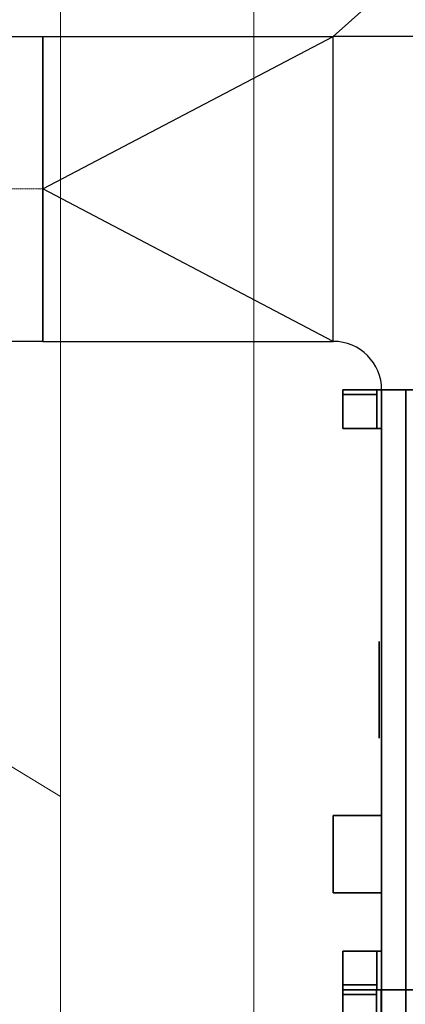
# Model space of a CAD drawing. Header units: millimetres. Extents: x 918337 to 1269480, y -257156 to -67477.
# Tile 29 of 114: x 1015572 to 1015971, y -132378 to -131361. Entities that reach past the tile are written whole.
import ezdxf

# ---------------------------------------------------------------- set-up
doc = ezdxf.new("R2010")
doc.units = ezdxf.units.MM
doc.linetypes.add('ACAD_ISO10W100', pattern=[18.5, 12, -3, 0.5, -3])
doc.layers.get('0').update_dxf_attribs({"color": 8, "lineweight": 9})
for name, color, linetype, lineweight in [('1VZT - LEGENDY', 7, 'Continuous', 13), ('1VZT-POTRUBI', 4, 'Continuous', 30), ('1VZT-ČERCHOVANÁ', 7, 'ACAD_ISO10W100', 9)]:
    doc.layers.add(name, color=color, linetype=linetype, lineweight=lineweight)
for name, color, linetype in [('MAT_251_BYOLXP003919182844', 251, 'Continuous'), ('MAT_252_BYOLXP003919182844', 252, 'Continuous'), ('MAT_253_BYOLXP003919182844', 253, 'Continuous'), ('MAT_30_BYOLXP003919182844', 30, 'Continuous'), ('Mat_mar_BYOLXP003919182844', 7, 'Continuous')]:
    doc.layers.add(name, color=color, linetype=linetype)

# ---------------------------------------------------------------- blocks, each defined once
blk = doc.blocks.new('1002_132_BYOLXP003919182844')
at = {"layer": 'MAT_253_BYOLXP003919182844'}
blk.add_3dface([(3120, 1735.2245, -560.0018), (3120, 1735.2257, -200.0018), (1880, 1735.2256, -200.0016), (1880, 1735.2244, -560.0016)], dxfattribs=at)
blk = doc.blocks.new('1002_133_BYOLXP003919182844')
at = {"layer": 'MAT_253_BYOLXP003919182844'}
blk.add_3dface([(3120, 1760.2252, -560.0018), (3120, 1735.2252, -560.0018), (1880, 1735.2252, -560.0017), (1880, 1760.2252, -560.0017)], dxfattribs=at)
blk = doc.blocks.new('1002_134_BYOLXP003919182844')
at = {"layer": 'MAT_253_BYOLXP003919182844'}
blk.add_3dface([(3120, 1760.2252, -200.0018), (1880, 1760.2252, -200.0017), (1880, 1735.2252, -200.0017), (3120, 1735.2252, -200.0018)], dxfattribs=at)
blk = doc.blocks.new('1002_136_BYOLXP003919182844')
at = {"layer": 'MAT_253_BYOLXP003919182844'}
for points in [[(1880, 1775.2252, -535.0017), (1880, 1735.2252, -535.0017), (1880, 1735.2252, -225.0017), (1880, 1775.2252, -225.0017)], [(1880, 1760.2252, -225.0017), (1880, 1735.2252, -225.0017), (1880, 1735.2252, -200.0017), (1880, 1760.2252, -200.0017)], [(1880, 1760.2252, -560.0017), (1880, 1735.2252, -560.0017), (1880, 1735.2252, -535.0017), (1880, 1760.2252, -535.0017)]]:
    blk.add_3dface(points, dxfattribs=at)
blk = doc.blocks.new('1293_167_BYOLXP003919182844')
at = {"layer": 'MAT_251_BYOLXP003919182844'}
for points in [[(1884.9999, 1730.0251, -415.0017), (1879.9999, 1730.0251, -415.0017), (1879.9999, 1730.0251, -290.0017), (1884.9999, 1730.0251, -290.0017)], [(1879.9999, 1730.0251, -415.0017), (1879.9999, 1695.0251, -415.0017), (1879.9999, 1695.0251, -290.0017), (1879.9999, 1730.0251, -290.0017)], [(1884.9999, 1695.0251, -290.0017), (1884.9999, 1730.0251, -290.0017), (1879.9999, 1730.0251, -290.0017), (1879.9999, 1695.0251, -290.0017)], [(1884.9999, 1695.0251, -415.0017), (1879.9999, 1695.0251, -415.0017), (1879.9999, 1730.0251, -415.0017), (1884.9999, 1730.0251, -415.0017)], [(1884.9999, 1695.0251, -415.0017), (1884.9999, 1730.0251, -415.0017), (1884.9999, 1730.0251, -290.0017), (1884.9999, 1695.0251, -290.0017)], [(1879.9999, 1695.0251, -415.0017), (1884.9999, 1695.0251, -415.0017), (1884.9999, 1695.0251, -290.0017), (1879.9999, 1695.0251, -290.0017)]]:
    blk.add_3dface(points, dxfattribs=at)
blk = doc.blocks.new('1293_168_BYOLXP003919182844')
at = {"layer": 'MAT_252_BYOLXP003919182844'}
for points in [[(1880, 1734.8253, -415.0017), (1880, 1730.0253, -415.0017), (1880, 1730.0253, -290.0017), (1880, 1734.8253, -290.0017)], [(1920, 1734.8252, -415.0017), (1880, 1734.8253, -415.0017), (1880, 1734.8253, -290.0017), (1920, 1734.8252, -290.0017)], [(1880, 1730.0253, -415.0017), (1880, 1734.8253, -415.0017), (1920, 1734.8252, -415.0017), (1920, 1730.0253, -415.0017)], [(1880, 1730.0253, -290.0017), (1920, 1730.0253, -290.0017), (1920, 1734.8252, -290.0017), (1880, 1734.8253, -290.0017)], [(1880, 1730.0253, -415.0017), (1920, 1730.0253, -415.0017), (1920, 1730.0253, -290.0017), (1880, 1730.0253, -290.0017)], [(1920, 1730.0253, -415.0017), (1920, 1734.8252, -415.0017), (1920, 1734.8252, -290.0017), (1920, 1730.0253, -290.0017)]]:
    blk.add_3dface(points, dxfattribs=at)
blk = doc.blocks.new('1293_169_BYOLXP003919182844')
at = {"layer": 'MAT_252_BYOLXP003919182844'}
for points in [[(1920, 1695.0251, -285.0017), (1920, 1735.0251, -285.0017), (1880, 1735.0251, -285.0017), (1880, 1695.0251, -285.0017)], [(1880, 1735.0251, -290.0017), (1880, 1695.0251, -290.0017), (1880, 1695.0251, -285.0017), (1880, 1735.0251, -285.0017)], [(1920, 1735.0251, -290.0017), (1880, 1735.0251, -290.0017), (1880, 1735.0251, -285.0017), (1920, 1735.0251, -285.0017)], [(1920, 1695.0251, -290.0017), (1880, 1695.0251, -290.0017), (1880, 1735.0251, -290.0017), (1920, 1735.0251, -290.0017)], [(1920, 1695.0251, -290.0017), (1920, 1735.0251, -290.0017), (1920, 1735.0251, -285.0017), (1920, 1695.0251, -285.0017)], [(1880, 1695.0251, -290.0017), (1920, 1695.0251, -290.0017), (1920, 1695.0251, -285.0017), (1880, 1695.0251, -285.0017)]]:
    blk.add_3dface(points, dxfattribs=at)
blk = doc.blocks.new('1293_289_BYOLXP003919182844')
at = {"layer": 'MAT_251_BYOLXP003919182844'}
for points in [[(1265.0005, 1730.2249, -415.0017), (1260.0005, 1730.2249, -415.0017), (1260.0005, 1730.2249, -290.0017), (1265.0005, 1730.2249, -290.0017)], [(1260.0005, 1730.2249, -415.0017), (1260.0005, 1695.2249, -415.0017), (1260.0005, 1695.2249, -290.0017), (1260.0005, 1730.2249, -290.0017)], [(1265.0005, 1695.2249, -290.0017), (1265.0005, 1730.2249, -290.0017), (1260.0005, 1730.2249, -290.0017), (1260.0005, 1695.2249, -290.0017)], [(1265.0005, 1695.2249, -415.0017), (1260.0005, 1695.2249, -415.0017), (1260.0005, 1730.2249, -415.0017), (1265.0005, 1730.2249, -415.0017)], [(1265.0005, 1695.2249, -415.0017), (1265.0005, 1730.2249, -415.0017), (1265.0005, 1730.2249, -290.0017), (1265.0005, 1695.2249, -290.0017)], [(1260.0005, 1695.2249, -415.0017), (1265.0005, 1695.2249, -415.0017), (1265.0005, 1695.2249, -290.0017), (1260.0005, 1695.2249, -290.0017)]]:
    blk.add_3dface(points, dxfattribs=at)
blk = doc.blocks.new('1293_290_BYOLXP003919182844')
at = {"layer": 'MAT_252_BYOLXP003919182844'}
for points in [[(1260.0005, 1735.0249, -415.0017), (1260.0005, 1730.2249, -415.0017), (1260.0005, 1730.2249, -290.0017), (1260.0005, 1735.0249, -290.0017)], [(1300.0005, 1735.0248, -415.0017), (1260.0005, 1735.0249, -415.0017), (1260.0005, 1735.0249, -290.0017), (1300.0005, 1735.0248, -290.0017)], [(1260.0005, 1730.2249, -415.0017), (1260.0005, 1735.0249, -415.0017), (1300.0005, 1735.0248, -415.0017), (1300.0005, 1730.2249, -415.0017)], [(1260.0005, 1730.2249, -290.0017), (1300.0005, 1730.2249, -290.0017), (1300.0005, 1735.0248, -290.0017), (1260.0005, 1735.0249, -290.0017)], [(1260.0005, 1730.2249, -415.0017), (1300.0005, 1730.2249, -415.0017), (1300.0005, 1730.2249, -290.0017), (1260.0005, 1730.2249, -290.0017)], [(1300.0005, 1730.2249, -415.0017), (1300.0005, 1735.0248, -415.0017), (1300.0005, 1735.0248, -290.0017), (1300.0005, 1730.2249, -290.0017)]]:
    blk.add_3dface(points, dxfattribs=at)
blk = doc.blocks.new('1293_291_BYOLXP003919182844')
at = {"layer": 'MAT_252_BYOLXP003919182844'}
for points in [[(1300.0005, 1695.2249, -285.0017), (1300.0005, 1735.2249, -285.0017), (1260.0005, 1735.2249, -285.0017), (1260.0005, 1695.2249, -285.0017)], [(1260.0005, 1735.2249, -290.0017), (1260.0005, 1695.2249, -290.0017), (1260.0005, 1695.2249, -285.0017), (1260.0005, 1735.2249, -285.0017)], [(1300.0005, 1735.2249, -290.0017), (1260.0005, 1735.2249, -290.0017), (1260.0005, 1735.2249, -285.0017), (1300.0005, 1735.2249, -285.0017)], [(1300.0005, 1695.2249, -290.0017), (1260.0005, 1695.2249, -290.0017), (1260.0005, 1735.2249, -290.0017), (1300.0005, 1735.2249, -290.0017)], [(1300.0005, 1695.2249, -290.0017), (1300.0005, 1735.2249, -290.0017), (1300.0005, 1735.2249, -285.0017), (1300.0005, 1695.2249, -285.0017)], [(1260.0005, 1695.2249, -290.0017), (1300.0005, 1695.2249, -290.0017), (1300.0005, 1695.2249, -285.0017), (1260.0005, 1695.2249, -285.0017)]]:
    blk.add_3dface(points, dxfattribs=at)
blk = doc.blocks.new('1294_292_BYOLXP003919182844')
at = {"layer": 'MAT_252_BYOLXP003919182844'}
for points in [[(1880.0005, 1695.2249, -285.0018), (1880.0005, 1735.2249, -285.0018), (1840.0005, 1735.2249, -285.0018), (1840.0005, 1695.2249, -285.0018)], [(1840.0005, 1735.2249, -290.0018), (1840.0005, 1695.2249, -290.0018), (1840.0005, 1695.2249, -285.0018), (1840.0005, 1735.2249, -285.0018)], [(1880.0005, 1735.2249, -290.0018), (1840.0005, 1735.2249, -290.0018), (1840.0005, 1735.2249, -285.0018), (1880.0005, 1735.2249, -285.0018)], [(1880.0005, 1695.2249, -290.0018), (1840.0005, 1695.2249, -290.0018), (1840.0005, 1735.2249, -290.0018), (1880.0005, 1735.2249, -290.0018)], [(1880.0005, 1695.2249, -290.0018), (1880.0005, 1735.2249, -290.0018), (1880.0005, 1735.2249, -285.0018), (1880.0005, 1695.2249, -285.0018)], [(1840.0005, 1695.2249, -290.0018), (1880.0005, 1695.2249, -290.0018), (1880.0005, 1695.2249, -285.0018), (1840.0005, 1695.2249, -285.0018)]]:
    blk.add_3dface(points, dxfattribs=at)
blk = doc.blocks.new('1294_293_BYOLXP003919182844')
at = {"layer": 'MAT_252_BYOLXP003919182844'}
for points in [[(1840.0005, 1735.0249, -415.0017), (1840.0005, 1730.2249, -415.0017), (1840.0005, 1730.2249, -290.0018), (1840.0005, 1735.0249, -290.0018)], [(1880.0005, 1735.0248, -415.0018), (1840.0005, 1735.0249, -415.0017), (1840.0005, 1735.0249, -290.0018), (1880.0005, 1735.0248, -290.0018)], [(1840.0005, 1730.2249, -415.0017), (1840.0005, 1735.0249, -415.0017), (1880.0005, 1735.0248, -415.0018), (1880.0005, 1730.2249, -415.0018)], [(1840.0005, 1730.2249, -290.0018), (1880.0005, 1730.2249, -290.0018), (1880.0005, 1735.0248, -290.0018), (1840.0005, 1735.0249, -290.0018)], [(1840.0005, 1730.2249, -415.0017), (1880.0005, 1730.2249, -415.0018), (1880.0005, 1730.2249, -290.0018), (1840.0005, 1730.2249, -290.0018)], [(1880.0005, 1730.2249, -415.0018), (1880.0005, 1735.0248, -415.0018), (1880.0005, 1735.0248, -290.0018), (1880.0005, 1730.2249, -290.0018)]]:
    blk.add_3dface(points, dxfattribs=at)
blk = doc.blocks.new('1294_294_BYOLXP003919182844')
at = {"layer": 'MAT_251_BYOLXP003919182844'}
for points in [[(1880.0005, 1730.2249, -415.0018), (1875.0005, 1730.2249, -415.0017), (1875.0005, 1730.2249, -290.0018), (1880.0005, 1730.2249, -290.0018)], [(1875.0005, 1730.2249, -415.0017), (1875.0005, 1695.2249, -415.0017), (1875.0005, 1695.2249, -290.0018), (1875.0005, 1730.2249, -290.0018)], [(1880.0005, 1695.2249, -290.0018), (1880.0005, 1730.2249, -290.0018), (1875.0005, 1730.2249, -290.0018), (1875.0005, 1695.2249, -290.0018)], [(1880.0005, 1695.2249, -415.0018), (1875.0005, 1695.2249, -415.0017), (1875.0005, 1730.2249, -415.0017), (1880.0005, 1730.2249, -415.0018)], [(1880.0005, 1695.2249, -415.0018), (1880.0005, 1730.2249, -415.0018), (1880.0005, 1730.2249, -290.0018), (1880.0005, 1695.2249, -290.0018)], [(1875.0005, 1695.2249, -415.0017), (1880.0005, 1695.2249, -415.0018), (1880.0005, 1695.2249, -290.0018), (1875.0005, 1695.2249, -290.0018)]]:
    blk.add_3dface(points, dxfattribs=at)
blk = doc.blocks.new('1002_327_BYOLXP003919182844')
at = {"layer": 'MAT_253_BYOLXP003919182844'}
blk.add_3dface([(1880.0005, 1735.2242, -560.0018), (1880.0005, 1735.2256, -200.0018), (1260.0005, 1735.2255, -200.0016), (1260.0005, 1735.2241, -560.0017)], dxfattribs=at)
blk = doc.blocks.new('1002_328_BYOLXP003919182844')
at = {"layer": 'MAT_253_BYOLXP003919182844'}
blk.add_3dface([(1880.0005, 1760.2249, -560.0017), (1880.0005, 1735.2249, -560.0017), (1260.0005, 1735.2249, -560.0017), (1260.0005, 1760.2249, -560.0017)], dxfattribs=at)
blk = doc.blocks.new('1002_329_BYOLXP003919182844')
at = {"layer": 'MAT_253_BYOLXP003919182844'}
blk.add_3dface([(1880.0005, 1760.2249, -200.0018), (1260.0005, 1760.2249, -200.0017), (1260.0005, 1735.2249, -200.0017), (1880.0005, 1735.2249, -200.0018)], dxfattribs=at)
blk = doc.blocks.new('1002_331_BYOLXP003919182844')
at = {"layer": 'MAT_253_BYOLXP003919182844'}
for points in [[(1260.0005, 1775.2249, -535.0017), (1260.0005, 1735.2249, -535.0017), (1260.0005, 1735.2249, -225.0017), (1260.0005, 1775.2249, -225.0017)], [(1260.0005, 1760.2249, -225.0017), (1260.0005, 1735.2249, -225.0017), (1260.0005, 1735.2249, -200.0017), (1260.0005, 1760.2249, -200.0017)], [(1260.0005, 1760.2249, -560.0017), (1260.0005, 1735.2249, -560.0017), (1260.0005, 1735.2249, -535.0017), (1260.0005, 1760.2249, -535.0017)]]:
    blk.add_3dface(points, dxfattribs=at)
blk = doc.blocks.new('1002_332_BYOLXP003919182844')
at = {"layer": 'MAT_253_BYOLXP003919182844'}
for points in [[(1880.0005, 1735.2249, -535.0018), (1880.0005, 1775.2249, -535.0018), (1880.0005, 1775.2249, -225.0018), (1880.0005, 1735.2249, -225.0018)], [(1880.0005, 1735.2249, -225.0018), (1880.0005, 1760.2249, -225.0018), (1880.0005, 1760.2249, -200.0018), (1880.0005, 1735.2249, -200.0018)], [(1880.0005, 1735.2249, -560.0018), (1880.0005, 1760.2249, -560.0018), (1880.0005, 1760.2249, -535.0018), (1880.0005, 1735.2249, -535.0018)]]:
    blk.add_3dface(points, dxfattribs=at)
blk = doc.blocks.new('M_P_337_BYOLXP003919182844')
at = {"layer": 'Mat_mar_BYOLXP003919182844', "color": 110}
for points in [[(1570.0339, 1732.7241, -330.0017), (1575.1107, 1732.7241, -330.2687), (1580.054, 1732.7241, -331.0698), (1584.8635, 1732.7241, -332.2714), (1589.406, 1732.7241, -333.9403), (1593.8148, 1732.7241, -336.0765), (1597.8896, 1732.7241, -338.5464), (1601.764, 1732.7241, -341.4837), (1605.3044, 1732.7241, -344.688), (1608.5776, 1732.7241, -348.2928), (1611.3833, 1732.7241, -352.0978), (1613.9216, 1732.7241, -356.1699), (1616.0593, 1732.7241, -360.5758), (1617.7292, 1732.7241, -365.1819), (1618.9985, 1732.7241, -369.9883), (1619.7333, 1732.7241, -374.9283), (1620.0005, 1732.7241, -380.0017), (1619.7333, 1732.7241, -385.0751), (1618.9985, 1732.7241, -390.0151), (1617.7292, 1732.7241, -394.8882), (1616.0593, 1732.7241, -399.4276), (1613.9216, 1732.7241, -403.8335), (1611.3833, 1732.7241, -407.9056), (1608.5776, 1732.7241, -411.7774), (1605.3044, 1732.7241, -415.2487), (1601.764, 1732.7241, -418.5197), (1597.8896, 1732.7241, -421.3902), (1593.8148, 1732.7241, -423.8602), (1589.406, 1732.7241, -426.0631), (1584.8635, 1732.7241, -427.6653), (1580.054, 1732.7241, -429.0004), (1575.1107, 1732.7241, -429.7347), (1570.0339, 1732.7241, -430.0017), (1564.8903, 1732.7241, -429.7347), (1559.947, 1732.7241, -429.0004), (1555.1375, 1732.7241, -427.6653), (1550.595, 1732.7241, -426.0631), (1546.1862, 1732.7241, -423.8602), (1542.0446, 1732.7241, -421.3902), (1538.2369, 1732.7241, -418.5197), (1534.6298, 1732.7241, -415.2487), (1531.4901, 1732.7241, -411.7774), (1528.5509, 1732.7241, -407.9056), (1526.0125, 1732.7241, -403.8335), (1523.9417, 1732.7241, -399.4276), (1522.205, 1732.7241, -394.8882), (1521.0024, 1732.7241, -390.0151), (1520.2677, 1732.7241, -385.0751), (1520.0005, 1732.7241, -380.0017), (1520.2677, 1732.7241, -374.9283), (1521.0024, 1732.7241, -369.9883), (1522.205, 1732.7241, -365.1819), (1523.9417, 1732.7241, -360.5758), (1526.0125, 1732.7241, -356.1699), (1528.5509, 1732.7241, -352.0978), (1531.4901, 1732.7241, -348.2928), (1534.6298, 1732.7241, -344.688), (1538.2369, 1732.7241, -341.4837), (1542.0446, 1732.7241, -338.5464), (1546.1862, 1732.7241, -336.0765), (1550.595, 1732.7241, -333.9403), (1555.1375, 1732.7241, -332.2714), (1559.947, 1732.7241, -331.0698), (1564.8903, 1732.7241, -330.2687), (1570.0339, 1732.7241, -330.0017)], [(1562.0178, 1732.7241, -331.0698), (1578.5844, 1732.7241, -343.2861), (1595.2175, 1732.7241, -355.6359), (1578.5844, 1732.7241, -367.9189), (1562.0178, 1732.7241, -380.202), (1578.5844, 1732.7241, -392.485), (1595.2175, 1732.7241, -404.7681), (1578.5844, 1732.7241, -417.0511), (1562.0178, 1732.7241, -429.4009)]]:
    blk.add_polyline3d(points, dxfattribs=at)
blk = doc.blocks.new('M_E_338_BYOLXP003919182844')
at = {"layer": 'Mat_mar_BYOLXP003919182844'}
blk.add_blockref('M_P_337_BYOLXP003919182844', (0, 0), dxfattribs=at)
blk = doc.blocks.new('1019_343_BYOLXP003919182844')
at = {"layer": 'MAT_30_BYOLXP003919182844'}
for points in [[(1780.0005, 1735.2249, -520.0018), (1780.0005, 1685.2249, -520.0018), (1700.0005, 1685.2249, -520.0017), (1700.0005, 1735.2249, -520.0017)], [(1780.0005, 1735.2249, -440.0018), (1700.0005, 1735.2249, -440.0017), (1700.0005, 1685.2249, -440.0017), (1780.0005, 1685.2249, -440.0018)], [(1780.0005, 1735.2249, -520.0018), (1700.0005, 1735.2249, -520.0017), (1700.0005, 1735.2249, -440.0017), (1780.0005, 1735.2249, -440.0018)], [(1700.0005, 1735.2249, -520.0017), (1700.0005, 1685.2249, -520.0017), (1700.0005, 1685.2249, -440.0017), (1700.0005, 1735.2249, -440.0017)], [(1780.0005, 1685.2249, -520.0018), (1780.0005, 1735.2249, -520.0018), (1780.0005, 1735.2249, -440.0018), (1780.0005, 1685.2249, -440.0018)], [(1700.0005, 1685.2249, -520.0017), (1780.0005, 1685.2249, -520.0018), (1780.0005, 1685.2249, -440.0018), (1700.0005, 1685.2249, -440.0017)]]:
    blk.add_3dface(points, dxfattribs=at)
blk = doc.blocks.new('AXAXAXASA')
for name in ['1002_331_BYOLXP003919182844', '1002_136_BYOLXP003919182844', '1002_332_BYOLXP003919182844', '1002_328_BYOLXP003919182844', '1002_329_BYOLXP003919182844', '1002_133_BYOLXP003919182844', '1002_134_BYOLXP003919182844', '1293_291_BYOLXP003919182844', '1002_327_BYOLXP003919182844', '1293_290_BYOLXP003919182844', '1293_289_BYOLXP003919182844', 'M_E_338_BYOLXP003919182844', '1019_343_BYOLXP003919182844', '1294_292_BYOLXP003919182844', '1294_293_BYOLXP003919182844', '1294_294_BYOLXP003919182844', '1002_132_BYOLXP003919182844', '1293_169_BYOLXP003919182844', '1293_168_BYOLXP003919182844', '1293_167_BYOLXP003919182844']:
    blk.add_blockref(name, (0, 0))
blk = doc.blocks.new('EDWED')
at = {"color": 8, "ltscale": 2}
for p, q in [((966327.1, -230050.1), (966327.1, -225550.1)), ((966327.1, -227072.6), (964027.1, -225670.1)), ((966527.1, -229850.1), (966527.1, -225750.1))]:
    blk.add_line(p, q, dxfattribs=at)

msp = doc.modelspace()

# ---------------------------------------------------------------- linework, layer by layer
at = {"layer": '1VZT - LEGENDY', "ltscale": 0.1}
msp.add_line((1016810.6, -130553.1), (1015896.3, -131378.1, -200), dxfattribs=at)
at = {"layer": '1VZT-POTRUBI', "ltscale": 0.1}
for p, q in [((1015536.3, -131378.1, -200), (1015596.3, -131378.1, -200)), ((1015596.3, -131693.1, -200), (1015596.3, -131378.1, -200)), ((1015596.3, -131378.1, -200), (1015896.3, -131378.1, -200)), ((1015596.3, -131535.6, -200), (1015896.3, -131378.1, -200)), ((1015596.3, -131378.1, -200), (1015596.3, -131693.1, -200)), ((1015896.3, -131693.1, -200), (1015896.3, -131378.1, -200)), ((1016231.3, -131378.1, -200), (1015896.3, -131378.1, -200)), ((1015896.3, -131693.1, -200), (1015596.3, -131535.6, -200)), ((1015596.3, -131693.1, -200), (1015536.3, -131693.1, -200)), ((1015596.3, -131693.1, -200), (1015896.3, -131693.1, -200)), ((1015946.3, -131743.1, -200), (1016596.3, -131743.1, -200))]:
    msp.add_line(p, q, dxfattribs=at)
msp.add_arc((1015896.3, -131743.1, -200), 50, 0, 90, dxfattribs=at)
at = {"layer": '1VZT-ČERCHOVANÁ', "ltscale": 0.1}
msp.add_line((1015596.3, -131535.6, -200), (1014476.3, -131535.6, -200), dxfattribs=at)

# ---------------------------------------------------------------- block references
msp.add_blockref('EDWED', (49287.2, 94909.3))
at = {"linetype": 'Continuous', "rotation": 270.0002007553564}
msp.add_blockref('AXAXAXASA', (1014211, -130483.1), dxfattribs=at)

doc.saveas('drawing.dxf')
